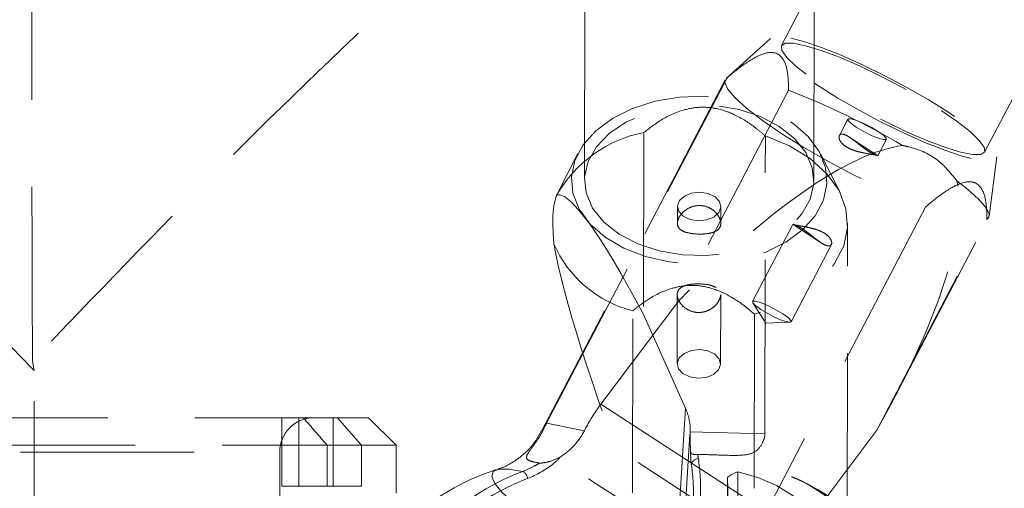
# Model space of a CAD drawing. Header units: millimetres. Extents: x 127 to 4201, y 49 to 2729.
# Tile 40 of 102: x 1178 to 1250, y 1374 to 1408. Entities that reach past the tile are written whole.
import ezdxf

# ---------------------------------------------------------------- set-up
doc = ezdxf.new("R2010")
doc.units = ezdxf.units.MM
doc.header["$LTSCALE"] = 10
doc.linetypes.add('HIDDEN', pattern=[1.905, 1.27, -0.635])

msp = doc.modelspace()

# ---------------------------------------------------------------- linework, layer by layer
at = {"color": 7, "linetype": 'HIDDEN', "lineweight": 0}
for p, q in [((1565, 2038.913), (1233.709, 1405.905)), ((1248.562, 1398.132), (1579.853, 2031.14)), ((1220.244, 1942.446), (1219.315, 1396.087)), ((1236.079, 1396.059), (1237.008, 1942.417)), ((1232.919, 1406.427), (1229.681, 1403.504)), ((1229.61, 1403.415), (1216.18, 1377.753)), ((1216.544, 1378.341), (1229.735, 1403.545)), ((1234.234, 1402.65), (1226.179, 1387.258)), ((1238.568, 1400.536), (1237.942, 1399.34)), ((1223.652, 1399.557), (1223.629, 1386.272)), ((1232.501, 1377.556), (1232.538, 1399.311)), ((1240.74, 1397.881), (1238.701, 1399.208)), ((1240.754, 1397.866), (1241.381, 1399.064)), ((1218.841, 1398.034), (1217.398, 1395.212)), ((1237.994, 1395.177), (1236.561, 1398.004)), ((1248.885, 1393.454), (1249.441, 1397.78)), ((1226.107, 1394.16), (1226.105, 1392.938)), ((1229.28, 1392.926), (1229.282, 1394.155)), ((1244.228, 1394.109), (1231.037, 1368.905)), ((1240.671, 1377.822), (1248.727, 1393.214)), ((1242.026, 1380.304), (1248.851, 1393.345)), ((1234.548, 1392.856), (1231.6, 1387.223)), ((1234.559, 1392.846), (1236.607, 1391.513)), ((1238.513, 1370.765), (1238.55, 1392.914)), ((1234.413, 1385.751), (1237.361, 1391.384)), ((1226.096, 1387.724), (1226.087, 1382.67)), ((1229.262, 1382.665), (1229.271, 1387.722)), ((1220.522, 1379.743), (1226.179, 1387.258)), ((1231.623, 1387.127), (1232.571, 1385.654)), ((1222.823, 1373.269), (1222.846, 1386.553)), ((1226.7, 1379.432), (1223.629, 1386.272)), ((1231.732, 1386.307), (1231.7, 1367.24)), ((1232.571, 1385.654), (1234.321, 1385.715)), ((1179.092, 1382.18), (1178.977, 1382.894)), ((1179.092, 1367.24), (1179.092, 1382.18)), ((1220.522, 1379.743), (1235.015, 1370.307)), ((1226.7, 1379.432), (1225.894, 1366.429)), ((1203.543, 1378.74), (1157.315, 1378.74)), ((1197.193, 1378.74), (1197.193, 1373.74)), ((1198.443, 1373.74), (1198.443, 1378.74)), ((1200.943, 1373.74), (1200.943, 1378.74)), ((1205.543, 1376.74), (1203.543, 1378.74)), ((1216.544, 1378.341), (1219.307, 1377.791)), ((1219.307, 1377.791), (1219.402, 1377.972)), ((1233.895, 1368.536), (1219.402, 1377.972)), ((1226.237, 1364.86), (1227.043, 1377.864)), ((1227.043, 1377.708), (1227.043, 1377.864)), ((1232.501, 1377.556), (1227.043, 1377.708)), ((1240.671, 1377.822), (1235.015, 1370.307)), ((1205.543, 1376.74), (1155.575, 1376.74)), ((1200.51, 1373.74), (1200.51, 1376.74)), ((1203.01, 1373.74), (1203.01, 1376.74)), ((1205.543, 1373.24), (1205.543, 1376.74)), ((1159.047, 1376.24), (1197.038, 1376.24)), ((1197.043, 1310.74), (1197.043, 1376.24)), ((1227.333, 1376.067), (1229.468, 1376.007)), ((1229.763, 1374.391), (1229.753, 1368.495)), ((1230.514, 1367.952), (1230.526, 1374.797)), ((1197.193, 1373.74), (1200.943, 1373.74)), ((1200.943, 1373.74), (1203.01, 1373.74))]:
    msp.add_line(p, q, dxfattribs=at)
at = {"color": 7, "linetype": 'HIDDEN', "lineweight": 0, "flags": 128}
for points in [[(1245.861, 1401.078), (1244.437, 1401.964), (1242.886, 1402.852), (1241.268, 1403.708), (1239.645, 1404.499), (1238.078, 1405.195), (1236.63, 1405.769), (1235.355, 1406.199), (1234.301, 1406.468), (1233.511, 1406.566), (1233.013, 1406.489), (1232.827, 1406.24), (1232.961, 1405.83), (1233.409, 1405.272), (1234.154, 1404.59), (1235.167, 1403.809), (1236.409, 1402.959), (1237.833, 1402.073), (1239.384, 1401.185), (1241.003, 1400.328), (1242.626, 1399.537), (1244.192, 1398.841), (1245.641, 1398.268), (1246.916, 1397.838), (1247.969, 1397.569), (1248.76, 1397.471), (1249.257, 1397.548), (1249.443, 1397.796), (1249.309, 1398.207), (1248.861, 1398.764), (1248.117, 1399.447), (1247.103, 1400.228), (1245.861, 1401.078)], [(1245.375, 1401.174), (1246.557, 1400.363), (1247.503, 1399.624), (1248.17, 1398.989), (1248.529, 1398.487), (1248.565, 1398.139), (1248.277, 1397.961), (1247.676, 1397.96), (1246.79, 1398.136), (1245.656, 1398.482), (1244.325, 1398.983), (1242.855, 1399.616), (1241.309, 1400.355), (1239.756, 1401.166), (1238.263, 1402.014), (1236.895, 1402.862), (1235.713, 1403.674), (1234.768, 1404.413), (1234.101, 1405.048), (1233.741, 1405.55), (1233.705, 1405.898), (1233.994, 1406.076), (1234.594, 1406.077), (1235.48, 1405.9), (1236.614, 1405.554), (1237.945, 1405.054), (1239.416, 1404.42), (1240.961, 1403.682), (1242.515, 1402.871), (1244.008, 1402.023), (1245.375, 1401.174)], [(1229.735, 1403.545), (1229.574, 1403.238), (1229.766, 1402.752), (1230.304, 1402.107), (1231.168, 1401.326), (1232.327, 1400.437), (1233.738, 1399.473), (1235.35, 1398.469), (1237.104, 1397.461), (1238.936, 1396.487), (1240.778, 1395.583), (1242.564, 1394.78), (1244.228, 1394.109)], [(1218.363, 1396.331), (1218.616, 1397.523), (1219.219, 1398.658), (1220.147, 1399.695), (1221.366, 1400.592), (1222.827, 1401.315), (1224.476, 1401.837), (1226.249, 1402.137), (1228.077, 1402.205), (1229.891, 1402.036), (1231.621, 1401.639), (1233.199, 1401.028), (1234.567, 1400.226), (1235.67, 1399.264), (1236.467, 1398.18), (1236.927, 1397.015), (1237.032, 1395.814), (1236.778, 1394.623), (1236.176, 1393.487), (1235.248, 1392.451), (1234.029, 1391.554), (1232.567, 1390.831), (1230.918, 1390.309), (1229.146, 1390.008), (1227.317, 1389.941), (1225.504, 1390.109), (1223.774, 1390.507), (1222.195, 1391.118), (1220.828, 1391.92), (1219.725, 1392.881), (1218.928, 1393.965), (1218.468, 1395.13), (1218.363, 1396.331)], [(1219.322, 1396.305), (1219.434, 1395.156), (1219.908, 1394.047), (1220.721, 1393.027), (1221.84, 1392.14), (1223.215, 1391.424), (1224.785, 1390.912), (1226.483, 1390.626), (1228.234, 1390.577), (1229.961, 1390.769), (1231.59, 1391.192), (1233.048, 1391.829), (1234.273, 1392.651), (1235.21, 1393.623), (1235.819, 1394.702), (1236.072, 1395.841), (1235.96, 1396.99), (1235.487, 1398.099), (1234.673, 1399.119), (1233.555, 1400.006), (1232.18, 1400.721), (1230.61, 1401.233), (1228.912, 1401.52), (1227.161, 1401.569), (1225.434, 1401.377), (1223.805, 1400.953), (1222.347, 1400.317), (1221.122, 1399.494), (1220.185, 1398.523), (1219.576, 1397.444), (1219.322, 1396.305)], [(1240.777, 1399.64), (1241.16, 1399.363), (1241.363, 1399.152), (1241.354, 1399.04), (1241.135, 1399.044), (1240.74, 1399.162), (1240.227, 1399.378), (1239.677, 1399.658), (1239.171, 1399.959), (1238.788, 1400.237), (1238.585, 1400.447), (1238.594, 1400.559), (1238.813, 1400.556), (1239.208, 1400.437), (1239.721, 1400.221), (1240.272, 1399.941), (1240.777, 1399.64)], [(1232.538, 1399.311), (1234.299, 1398.587), (1235.818, 1397.656), (1237.04, 1396.552), (1237.921, 1395.316), (1238.427, 1393.993), (1238.541, 1392.632), (1238.259, 1391.281), (1237.59, 1389.99), (1236.56, 1388.807), (1235.206, 1387.775), (1233.577, 1386.932), (1231.732, 1386.307)], [(1248.727, 1393.214), (1248.864, 1393.372), (1248.88, 1393.592), (1248.775, 1393.873), (1248.551, 1394.21), (1248.209, 1394.599), (1247.755, 1395.036), (1247.194, 1395.514), (1246.534, 1396.029)], [(1226.108, 1394.202), (1226.204, 1393.8), (1226.527, 1393.452), (1227.027, 1393.212), (1227.63, 1393.116), (1228.241, 1393.178), (1228.77, 1393.39), (1229.135, 1393.718), (1229.28, 1394.114), (1229.184, 1394.516), (1228.861, 1394.864), (1228.361, 1395.104), (1227.759, 1395.2), (1227.147, 1395.137), (1226.618, 1394.926), (1226.253, 1394.597), (1226.108, 1394.202)], [(1232.204, 1386.647), (1231.821, 1386.924), (1231.618, 1387.135), (1231.627, 1387.247), (1231.846, 1387.243), (1232.241, 1387.125), (1232.754, 1386.909), (1233.304, 1386.629), (1233.81, 1386.327), (1234.193, 1386.05), (1234.396, 1385.84), (1234.387, 1385.728), (1234.168, 1385.731), (1233.772, 1385.85), (1233.26, 1386.066), (1232.709, 1386.346), (1232.204, 1386.647)], [(1229.261, 1382.624), (1229.165, 1383.026), (1228.842, 1383.373), (1228.341, 1383.614), (1227.739, 1383.71), (1227.127, 1383.647), (1226.599, 1383.436), (1226.234, 1383.107), (1226.088, 1382.712), (1226.184, 1382.31), (1226.507, 1381.962), (1227.008, 1381.722), (1227.61, 1381.626), (1228.222, 1381.688), (1228.751, 1381.9), (1229.115, 1382.228), (1229.261, 1382.624)], [(1201.27, 1378.74), (1202.772, 1377.014), (1203.01, 1376.74)], [(1230.851, 1368.427), (1229.183, 1369.097), (1227.389, 1369.901), (1225.537, 1370.81), (1223.694, 1371.788), (1221.929, 1372.801), (1220.308, 1373.811), (1218.889, 1374.781), (1217.726, 1375.674), (1216.861, 1376.458), (1216.327, 1377.104), (1216.143, 1377.587), (1216.316, 1377.891)], [(1233.288, 1362.796), (1232.137, 1363.056), (1230.746, 1363.483), (1229.155, 1364.064), (1227.409, 1364.783), (1225.56, 1365.62), (1223.66, 1366.55), (1221.763, 1367.546), (1219.924, 1368.58), (1218.196, 1369.622), (1216.628, 1370.643), (1215.267, 1371.612), (1214.15, 1372.503), (1213.309, 1373.288), (1212.77, 1373.947), (1212.547, 1374.46), (1212.647, 1374.812), (1213.067, 1374.993), (1213.794, 1374.998), (1214.809, 1374.827)], [(1230.526, 1374.797), (1231.989, 1374.379), (1233.351, 1373.788), (1234.572, 1373.038), (1235.62, 1372.151), (1236.465, 1371.151), (1237.086, 1370.065), (1237.465, 1368.923), (1237.591, 1367.756)], [(1240.286, 1367.235), (1240.277, 1367.811), (1240.002, 1369.208), (1239.371, 1370.554), (1238.404, 1371.81), (1237.127, 1372.942), (1235.579, 1373.916), (1234.487, 1374.435)]]:
    msp.add_lwpolyline(points, dxfattribs=at)
at = {"color": 7, "linetype": 'HIDDEN', "lineweight": 0}
for centre, radius, start, end in [((1213.074, 1348.367), 58.262, 59.59018, 68.70412), ((1225.432, 1390.361), 9.367, 100.95806, 150.28894), ((1224.911, 1394.839), 8.539, 203.43398, 256.00687), ((1230.851, 1371.97), 12.927, 143.03887, 152.33728), ((1223.237, 1377.853), 3.806, 0.16251, 24.5132), ((1199.543, 1376.24), 2.5, 90, 180), ((1215.009, 1379.99), 4.828, 302.52377, 332.90451), ((1250.846, 1377.433), 23.805, 179.33888, 182.79385), ((1227.64, 1375.253), 0.508, 90.04754, 178.15603), ((1210.472, 1372.951), 16.821, 358.97186, 7.92174), ((1210.176, 1373.346), 17.63, 358.95116, 7.87374), ((1218.202, 1358.199), 17.575, 107.57159, 132.77123), ((1220.308, 1359.774), 16.026, 110.06749, 138.23305), ((1214.459, 1374.209), 0.711, 6.99163, 60.46405), ((1231.705, 1371.658), 3.353, 110.60371, 125.40168), ((1169.953, 1371.893), 59.862, 0.88302, 2.39172), ((1227.633, 1358.251), 17.575, 31.0309, 67.04525), ((1220.497, 1359.69), 15.548, 110.05821, 137.99974)]:
    msp.add_arc(centre, radius, start, end, dxfattribs=at)
for centre, major_axis, ratio, start_param, end_param in [((1225.271, 1371.707), (20.073, 26.337), 0.285503, 0.273678, 1.170043), ((1225.271, 1371.707), (20.073, 26.337), 0.285503, 5.155526, 6.051891), ((1227.653, 1369.911), (-10.399, 25.078), 0.118944, 5.372854, 6.269219), ((1227.653, 1369.911), (-10.399, 25.078), 0.118944, 0.491006, 1.387371)]:
    msp.add_ellipse(centre, major_axis=major_axis, ratio=ratio, start_param=start_param, end_param=end_param, dxfattribs=at)
for points, knots in [([(1179.092, 1382.18), (1173.739, 1387.789), (1163.029, 1399.012), (1146.104, 1415.039), (1128.769, 1430.64), (1108.553, 1448.103), (1085.516, 1467.467), (1059.67, 1488.684), (1035.892, 1507.938), (1014.335, 1525.406), (994.904, 1540.988), (975.337, 1556.224), (956.841, 1570.051), (939.274, 1582.273), (922.619, 1592.819), (905.65, 1602.52), (888.427, 1611.283), (873.189, 1617.899), (860.142, 1623.067), (851.032, 1625.906), (845.242, 1628.547), (842.3, 1628.79), (840.926, 1628.433), (839.935, 1627.781), (839.364, 1626.97), (839.038, 1625.644), (839.647, 1619.306), (839.929, 1608.105), (841.806, 1592.395), (844.146, 1576.815), (847.147, 1561.362), (850.748, 1546.072), (854.964, 1530.967), (859.799, 1516.079), (865.28, 1501.449), (871.79, 1486.258), (879.542, 1470.633), (888.718, 1454.736), (898.883, 1439.479), (910.008, 1424.973), (921.915, 1411.509), (934.54, 1399.113), (947.75, 1387.722), (960.501, 1378.061), (969.833, 1371.747), (974.651, 1368.658), (975.838, 1367.861), (976.113, 1367.621), (976.164, 1367.536), (976.172, 1367.5), (976.168, 1367.472), (976.153, 1367.449), (976.12, 1367.421), (976.067, 1367.399), (975.988, 1367.378), (975.881, 1367.359), (975.72, 1367.341), (975.479, 1367.325), (975.117, 1367.31), (974.328, 1367.291), (972.643, 1367.278), (969.056, 1367.267), (959.451, 1367.255), (950.921, 1367.246), (944.446, 1367.24)], [0, 0, 0, 0, 0.030042, 0.060106, 0.090183, 0.120242, 0.163384, 0.206538, 0.249681, 0.282082, 0.314497, 0.346904, 0.379292, 0.405491, 0.431758, 0.45803, 0.484262, 0.510434, 0.526597, 0.542761, 0.550837, 0.553131, 0.555323, 0.556801, 0.558007, 0.559208, 0.562017, 0.582379, 0.602756, 0.623124, 0.643478, 0.663843, 0.684197, 0.704565, 0.724942, 0.745308, 0.769358, 0.793488, 0.817637, 0.841752, 0.865792, 0.888789, 0.911811, 0.934812, 0.951972, 0.956262, 0.957337, 0.957609, 0.95768, 0.957718, 0.957751, 0.957787, 0.957823, 0.957918, 0.958011, 0.958147, 0.958349, 0.958652, 0.959106, 0.959785, 0.961783, 0.965795, 0.974036, 1, 1, 1, 1]), ([(1412.578, 1367.24), (1406.779, 1367.249), (1398.14, 1367.262), (1388.713, 1367.264), (1384.953, 1367.311), (1384.012, 1367.372), (1383.784, 1367.447), (1383.733, 1367.488), (1383.715, 1367.517), (1383.708, 1367.548), (1383.714, 1367.584), (1383.74, 1367.639), (1383.791, 1367.703), (1383.874, 1367.785), (1383.993, 1367.887), (1384.26, 1368.092), (1384.886, 1368.527), (1386.301, 1369.463), (1392.718, 1373.684), (1403.022, 1380.95), (1416.245, 1391.59), (1427.953, 1402.214), (1438.747, 1413.262), (1448.653, 1424.642), (1458.015, 1436.732), (1466.773, 1449.531), (1474.904, 1463.005), (1482.309, 1476.93), (1489.379, 1492.087), (1495.983, 1508.503), (1502.01, 1526.174), (1507.338, 1544.871), (1511.916, 1564.566), (1515.518, 1585.238), (1517.97, 1604.348), (1518.556, 1617.887), (1519.159, 1624.706), (1518.983, 1626.63), (1518.59, 1627.475), (1517.859, 1628.201), (1516.752, 1628.723), (1515.405, 1628.916), (1514.026, 1628.661), (1508.612, 1626.738), (1498.922, 1623.503), (1485.096, 1618.086), (1471.301, 1612.122), (1457.638, 1605.434), (1444.141, 1598.075), (1430.842, 1590.121), (1415.958, 1580.435), (1399.565, 1568.88), (1381.657, 1555.467), (1363.938, 1541.623), (1344.343, 1525.992), (1322.766, 1508.693), (1299.257, 1489.651), (1275.8, 1470.436), (1252.44, 1451.038), (1229.382, 1431.256), (1209.483, 1413.244), (1192.642, 1397.151), (1183.532, 1387.646), (1178.977, 1382.894)], [0, 0, 0, 0, 0.023375, 0.03482, 0.037684, 0.038406, 0.038568, 0.038626, 0.038662, 0.038697, 0.038749, 0.038801, 0.038932, 0.039066, 0.039263, 0.03955, 0.040396, 0.042279, 0.04627, 0.070836, 0.092289, 0.113741, 0.133758, 0.153791, 0.173808, 0.194583, 0.215391, 0.236202, 0.256983, 0.281411, 0.305859, 0.330291, 0.357564, 0.384858, 0.412125, 0.432482, 0.437572, 0.438698, 0.439937, 0.441169, 0.442867, 0.445067, 0.446952, 0.448855, 0.469595, 0.490361, 0.511125, 0.531957, 0.552814, 0.573676, 0.594516, 0.624027, 0.653559, 0.683105, 0.712635, 0.751965, 0.791304, 0.830634, 0.869992, 0.909358, 0.948709, 0.974355, 1, 1, 1, 1]), ([(1178.977, 1382.894), (1178.967, 1385.396), (1178.948, 1390.404), (1178.929, 1399.602), (1178.922, 1410.427), (1178.933, 1422.828), (1178.964, 1435.011), (1179.041, 1447.217), (1179.117, 1455.188), (1179.157, 1459.29)], [0, 0, 0, 0, 0.093527, 0.187247, 0.345385, 0.503527, 0.665713, 0.827954, 1, 1, 1, 1]), ([(1234.234, 1402.65), (1234.226, 1403.04), (1234.209, 1403.905), (1233.949, 1404.875), (1233.4, 1405.391), (1232.664, 1405.443), (1231.618, 1405.001), (1230.602, 1404.279), (1229.946, 1403.724), (1229.735, 1403.545)], [0, 0, 0, 0, 0.156588, 0.347449, 0.464565, 0.581841, 0.726483, 0.911898, 1, 1, 1, 1]), ([(1223.652, 1399.557), (1224.031, 1399.85), (1224.874, 1400.501), (1226.248, 1401.181), (1227.714, 1401.458), (1229.078, 1401.346), (1230.535, 1400.797), (1231.675, 1400.043), (1232.328, 1399.489), (1232.538, 1399.311)], [0, 0, 0, 0, 0.156589, 0.347449, 0.464565, 0.58184, 0.726483, 0.911897, 1, 1, 1, 1]), ([(1239.169, 1398.863), (1239.03, 1398.971), (1238.753, 1399.186), (1238.391, 1399.399), (1238.113, 1399.467), (1237.944, 1399.393), (1237.906, 1399.247), (1237.941, 1399.058), (1238.057, 1398.834), (1238.36, 1398.555), (1238.782, 1398.332), (1239.267, 1398.172), (1239.779, 1398.059), (1240.252, 1397.977), (1240.593, 1397.915), (1240.76, 1397.874), (1240.764, 1397.863), (1240.61, 1397.905), (1240.314, 1398.036), (1239.934, 1398.271), (1239.541, 1398.566), (1239.291, 1398.765), (1239.169, 1398.863)], [0, 0, 0, 0, 0.054345, 0.108786, 0.160498, 0.209635, 0.26027, 0.279201, 0.331853, 0.384643, 0.434234, 0.483026, 0.535608, 0.591064, 0.644176, 0.693738, 0.743478, 0.796602, 0.852073, 0.904543, 0.953142, 1, 1, 1, 1]), ([(1246.534, 1396.029), (1246.073, 1396.603), (1245.151, 1397.753), (1243.591, 1398.406), (1242.702, 1398.585), (1242.565, 1398.613)], [0, 0, 0, 0, 0.457636, 0.916572, 1, 1, 1, 1]), ([(1244.228, 1394.109), (1244.439, 1394.288), (1245.095, 1394.843), (1246.111, 1395.565), (1247.157, 1396.007), (1247.893, 1395.956), (1248.442, 1395.439), (1248.702, 1394.469), (1248.719, 1393.604), (1248.727, 1393.214)], [0, 0, 0, 0, 0.088102, 0.273517, 0.418159, 0.535434, 0.652551, 0.843412, 1, 1, 1, 1]), ([(1217.076, 1391.443), (1217.034, 1392.148), (1216.95, 1393.56), (1217.127, 1394.573), (1217.274, 1394.946), (1217.297, 1395.004)], [0, 0, 0, 0, 0.457636, 0.91657, 1, 1, 1, 1]), ([(1226.515, 1393.739), (1226.647, 1393.848), (1226.913, 1394.066), (1227.435, 1394.237), (1227.964, 1394.24), (1228.449, 1394.084), (1228.766, 1393.865), (1229.027, 1393.599), (1229.224, 1393.294), (1229.308, 1392.914), (1229.222, 1392.603), (1228.989, 1392.378), (1228.618, 1392.227), (1228.129, 1392.15), (1227.591, 1392.139), (1227.086, 1392.186), (1226.649, 1392.288), (1226.306, 1392.459), (1226.107, 1392.72), (1226.091, 1393.057), (1226.23, 1393.419), (1226.421, 1393.633), (1226.515, 1393.739)], [0, 0, 0, 0, 0.054347, 0.108788, 0.160501, 0.209636, 0.260273, 0.279205, 0.331859, 0.384648, 0.434237, 0.483029, 0.535611, 0.591067, 0.64418, 0.693741, 0.743483, 0.796606, 0.852076, 0.904545, 0.953145, 1, 1, 1, 1]), ([(1234.648, 1392.829), (1234.602, 1392.841), (1234.511, 1392.866), (1234.595, 1392.834), (1234.846, 1392.783), (1235.231, 1392.717), (1235.598, 1392.649), (1235.903, 1392.579), (1236.226, 1392.494), (1236.647, 1392.341), (1237.046, 1392.091), (1237.296, 1391.815), (1237.406, 1391.547), (1237.371, 1391.338), (1237.194, 1391.255), (1236.916, 1391.326), (1236.576, 1391.523), (1236.188, 1391.815), (1235.764, 1392.159), (1235.45, 1392.393), (1235.169, 1392.579), (1234.917, 1392.723), (1234.729, 1392.801), (1234.659, 1392.825), (1234.648, 1392.829)], [0, 0, 0, 0, 0.05434, 0.108775, 0.160484, 0.209615, 0.260245, 0.279176, 0.304597, 0.359984, 0.411732, 0.46017, 0.510694, 0.565351, 0.620119, 0.67103, 0.720142, 0.7715, 0.826378, 0.880872, 0.889539, 0.939944, 0.99024, 1, 1, 1, 1]), ([(1231.732, 1386.307), (1231.522, 1386.486), (1230.869, 1387.04), (1229.729, 1387.793), (1228.272, 1388.342), (1226.908, 1388.454), (1225.442, 1388.177), (1224.068, 1387.497), (1223.226, 1386.847), (1222.846, 1386.553)], [0, 0, 0, 0, 0.088103, 0.273517, 0.41816, 0.535435, 0.652551, 0.843411, 1, 1, 1, 1]), ([(1228.943, 1388.251), (1228.821, 1388.307), (1228.576, 1388.42), (1228.069, 1388.497), (1227.541, 1388.519), (1227.044, 1388.482), (1226.709, 1388.405), (1226.488, 1388.314), (1226.288, 1388.196), (1226.11, 1387.979), (1226.076, 1387.635), (1226.204, 1387.26), (1226.477, 1386.893), (1226.891, 1386.584), (1227.405, 1386.414), (1227.934, 1386.419), (1228.42, 1386.578), (1228.836, 1386.863), (1229.149, 1387.238), (1229.246, 1387.522), (1229.273, 1387.68), (1229.265, 1387.709), (1229.262, 1387.721)], [0, 0, 0, 0, 0.060664, 0.121436, 0.179163, 0.234011, 0.290535, 0.311669, 0.340048, 0.401882, 0.459654, 0.513729, 0.570135, 0.631153, 0.692295, 0.749132, 0.803961, 0.861295, 0.922564, 0.983398, 0.993071, 1, 1, 1, 1]), ([(1200.51, 1376.74), (1200.43, 1376.831), (1199.85, 1377.498), (1199.27, 1378.165), (1198.77, 1378.74)], [0, 0, 0, 0, 0.136793, 1, 1, 1, 1]), ([(1216.316, 1377.891), (1216.359, 1377.977), (1216.431, 1378.123), (1216.511, 1378.277), (1216.544, 1378.341)], [0, 0, 0, 0, 0.58618, 1, 1, 1, 1]), ([(1216.144, 1377.773), (1216.025, 1377.533), (1215.714, 1376.906), (1214.952, 1376.107), (1214.048, 1375.442), (1213.349, 1375.095), (1213.04, 1375.008), (1212.983, 1374.993)], [0, 0, 0, 0, 0.173427, 0.453143, 0.709944, 0.946772, 1, 1, 1, 1]), ([(1216.021, 1375.436), (1215.816, 1375.472), (1215.319, 1375.559), (1215.005, 1375.755), (1215.145, 1376.122), (1215.602, 1376.699), (1216.04, 1377.346), (1216.262, 1377.783), (1216.316, 1377.891)], [0, 0, 0, 0, 0.1656605, 0.4033895, 0.5818638, 0.7604617, 0.9410589, 1, 1, 1, 1]), ([(1232.437, 1377.183), (1232.458, 1377.252), (1232.494, 1377.37), (1232.499, 1377.502), (1232.501, 1377.556)], [0, 0, 0, 0, 0.58626, 1, 1, 1, 1]), ([(1227.6, 1376.065), (1227.979, 1376.056), (1228.901, 1376.032), (1230.194, 1375.973), (1231.271, 1376.022), (1231.942, 1376.306), (1232.267, 1376.754), (1232.403, 1377.098), (1232.437, 1377.183)], [0, 0, 0, 0, 0.165661, 0.40339, 0.581864, 0.760462, 0.941059, 1, 1, 1, 1]), ([(1217.605, 1375.919), (1217.402, 1375.716), (1216.682, 1374.998), (1215.799, 1374.589), (1215.164, 1374.295)], [0, 0, 0, 0, 0.281485, 1, 1, 1, 1]), ([(1216.021, 1375.436), (1216.038, 1375.435), (1216.078, 1375.431), (1216.192, 1375.435), (1216.451, 1375.463), (1216.969, 1375.579), (1217.354, 1375.785), (1217.605, 1375.919)], [0, 0, 0, 0, 0.0424194, 0.098545, 0.1998001, 0.4798955, 1, 1, 1, 1]), ([(1227.6, 1376.065), (1227.575, 1376.066), (1227.517, 1376.067), (1227.421, 1376.066), (1227.271, 1376.066), (1227.111, 1376.088), (1227.086, 1376.2), (1227.07, 1376.273)], [0, 0, 0, 0, 0.042419, 0.098545, 0.1998, 0.479901, 1, 1, 1, 1]), ([(1227.07, 1376.273), (1227.073, 1376.122), (1227.086, 1375.588), (1227.113, 1375.402), (1227.132, 1375.269)], [0, 0, 0, 0, 0.2814839, 1, 1, 1, 1]), ([(1227.64, 1375.761), (1227.63, 1375.804), (1227.615, 1375.868), (1227.604, 1376.017), (1227.6, 1376.065)], [0, 0, 0, 0, 0.67905, 1, 1, 1, 1]), ([(1214.809, 1374.827), (1215.092, 1374.941), (1215.508, 1375.109), (1215.896, 1375.357), (1216.021, 1375.436)], [0, 0, 0, 0, 0.679046, 1, 1, 1, 1]), ([(1234.451, 1374.43), (1234.608, 1374.369), (1235.246, 1374.123), (1236.15, 1373.599), (1237.115, 1372.917), (1237.798, 1372.251), (1238.23, 1371.667), (1238.444, 1371.204), (1238.513, 1370.942), (1238.503, 1370.807), (1238.5, 1370.759)], [0, 0, 0, 0, 0.0459969, 0.185749, 0.3242257, 0.4627467, 0.6031811, 0.7500185, 0.9123025, 1, 1, 1, 1])]:
    msp.add_open_spline(points, degree=3, knots=knots, dxfattribs=at)

doc.saveas('drawing.dxf')
